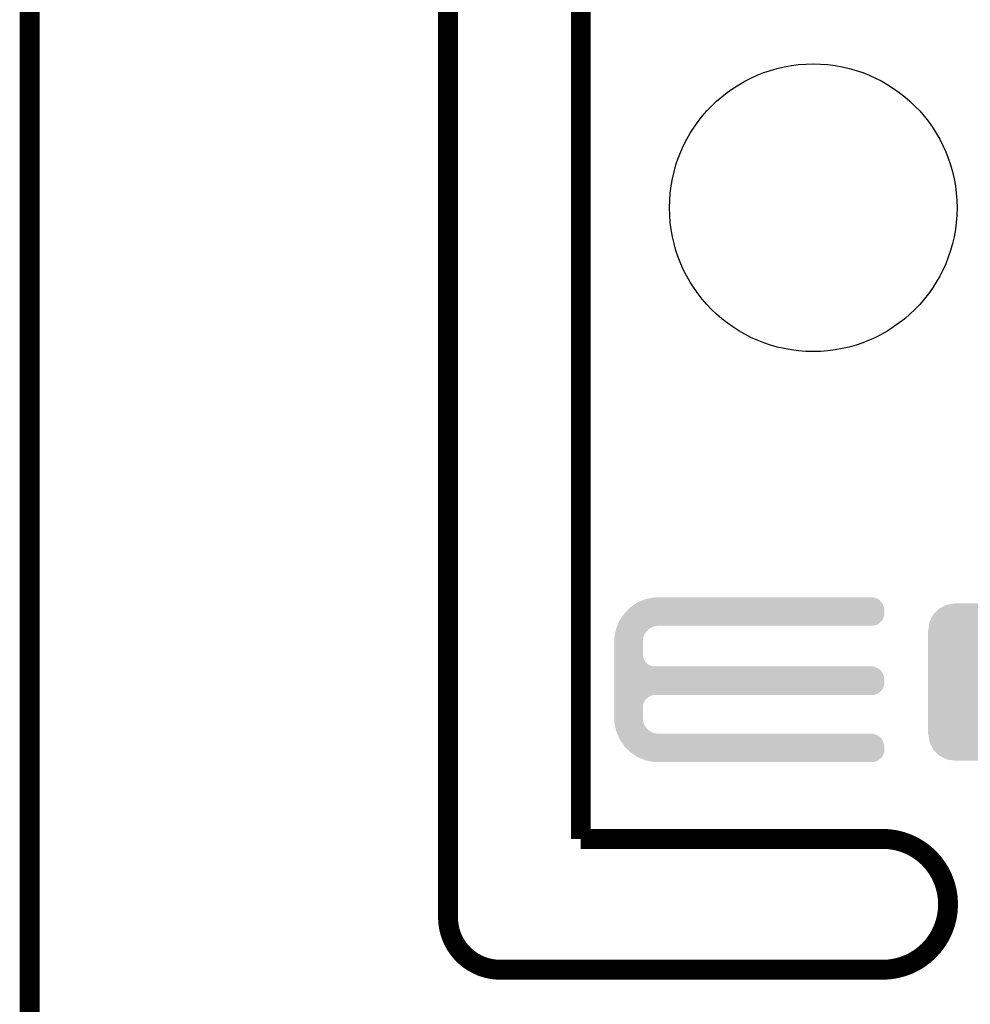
# Model space of a CAD drawing. Extents: x -0.05 to 0.95, y -0.15 to 1.54.
# Tile 18 of 27: x -0.05 to 0.23, y 0.95 to 1.25. Entities that reach past the tile are written whole.
import ezdxf

# ---------------------------------------------------------------- set-up
doc = ezdxf.new("R2010")
doc.units = 0
doc.layers.get('0').update_dxf_attribs({"linetype": 'CONTINUOUS'})
for name, color, linetype in [('AMBIENT_26_CLICK_V100_GKO', 5, 'CONTINUOUS'), ('AMBIENT_26_CLICK_V100_GTO', 14, 'CONTINUOUS'), ('AMBIENT_26_CLICK_V100_GTS', 12, 'CONTINUOUS')]:
    doc.layers.add(name, color=color, linetype=linetype)

# ---------------------------------------------------------------- blocks, each defined once
blk = doc.blocks.new('ROUND_2')
blk.add_circle((0, 0), 0.0433)
blk = doc.blocks.new('CUSTOM_35')
for points in [[(-0.02202, 0.02046), (-0.02046, 0.02207), (0.02207, 0.02046), (0.02041, 0.02207)], [(-0.02046, 0.02207), (-0.02019, 0.02221), (0.02041, 0.02207), (0.02027, 0.02221)], [(-0.02019, 0.02221), (-0.01823, 0.02324), (0.02027, 0.02221), (0.01815, 0.02324)], [(-0.01823, 0.02324), (-0.0178, 0.02331), (0.01815, 0.02324), (0.01801, 0.02331)], [(-0.0178, 0.02331), (-0.01575, 0.02365), (0.01801, 0.02331), (0.01575, 0.02365)], [(-0.01575, 0.02365), (-0.01575, 0.0237), (0.01575, 0.02365), (0.01575, 0.0237)], [(-0.02365, 0.01575), (-0.02331, 0.01801), (0.02365, 0.01575), (0.02327, 0.01801)], [(-0.02331, 0.01801), (-0.0232, 0.01823), (0.02327, 0.01801), (0.02324, 0.01823)], [(-0.0232, 0.01823), (-0.02221, 0.02027), (0.02324, 0.01823), (0.02217, 0.02027)], [(-0.02221, 0.02027), (-0.02202, 0.02046), (0.02217, 0.02027), (0.02207, 0.02046)], [(-0.0237, -0.01575), (-0.0237, 0.01575), (0.0237, -0.01575), (0.0237, 0.01575)], [(-0.02327, -0.01801), (-0.02365, -0.01575), (0.02331, -0.01801), (0.02365, -0.01575)], [(-0.02324, -0.01823), (-0.02327, -0.01801), (0.0232, -0.01823), (0.02331, -0.01801)], [(-0.02217, -0.02027), (-0.02324, -0.01823), (0.02221, -0.02027), (0.0232, -0.01823)], [(-0.02207, -0.02046), (-0.02217, -0.02027), (0.02202, -0.02046), (0.02221, -0.02027)], [(-0.02041, -0.02207), (-0.02207, -0.02046), (0.02046, -0.02207), (0.02202, -0.02046)], [(-0.02027, -0.02221), (-0.02041, -0.02207), (0.02019, -0.02221), (0.02046, -0.02207)], [(-0.01815, -0.02324), (-0.02027, -0.02221), (0.01823, -0.02324), (0.02019, -0.02221)], [(-0.01801, -0.02331), (-0.01815, -0.02324), (0.0178, -0.02331), (0.01823, -0.02324)], [(-0.01575, -0.02365), (-0.01801, -0.02331), (0.01575, -0.02365), (0.0178, -0.02331)], [(-0.01575, -0.0237), (-0.01575, -0.02365), (0.01575, -0.0237), (0.01575, -0.02365)]]:
    blk.add_solid(points)

msp = doc.modelspace()

# ---------------------------------------------------------------- linework, layer by layer
at = {"layer": 'AMBIENT_26_CLICK_V100_GKO', "const_width": 0.006}
for points in [[(0.076, 0.9764), (0.076, 1.54)], [(0.116, 1), (0.116, 1.495)], [(-0.05, -0.15), (-0.05, 1.45)], [(0.116, 1), (0.2069, 1)], [(0.0917, 0.9606), (0.2069, 0.9606)]]:
    msp.add_lwpolyline(points, dxfattribs=at)
for points in [[(0.2069, 0.9606, 1), (0.2069, 1)], [(0.076, 0.9764, 0.414216), (0.0917, 0.9606)]]:
    msp.add_lwpolyline(points, format="xyb", dxfattribs=at)
at = {"layer": 'AMBIENT_26_CLICK_V100_GTO'}
for points in [[(0.13134, 1.07), (0.13237, 1.0707), (0.2072, 1.07), (0.2069, 1.0707)], [(0.13237, 1.0707), (0.1331, 1.0712), (0.2069, 1.0707), (0.20657, 1.0712)], [(0.1331, 1.0712), (0.13335, 1.0713), (0.20657, 1.0712), (0.2065, 1.0713)], [(0.13335, 1.0713), (0.1341, 1.0716), (0.2065, 1.0713), (0.2062, 1.0716)], [(0.1341, 1.0716), (0.13485, 1.0719), (0.2062, 1.0716), (0.206, 1.0719)], [(0.13485, 1.0719), (0.1356, 1.0722), (0.206, 1.0719), (0.20547, 1.0722)], [(0.1356, 1.0722), (0.13612, 1.0723), (0.20547, 1.0722), (0.2053, 1.0723)], [(0.13612, 1.0723), (0.13768, 1.0726), (0.2053, 1.0723), (0.2046, 1.0726)], [(0.13768, 1.0726), (0.1382, 1.0727), (0.2046, 1.0726), (0.2039, 1.0727)], [(0.12767, 1.0658), (0.12867, 1.0672), (0.2068, 1.0658), (0.2074, 1.0672)], [(0.12867, 1.0672), (0.1291, 1.0678), (0.2074, 1.0672), (0.2074, 1.0678)], [(0.1291, 1.0678), (0.13, 1.0688), (0.2074, 1.0678), (0.2074, 1.0688)], [(0.13, 1.0688), (0.1305, 1.0693), (0.2074, 1.0688), (0.2074, 1.0693)], [(0.1305, 1.0693), (0.1309, 1.0697), (0.2074, 1.0693), (0.20729, 1.0697)], [(0.1309, 1.0697), (0.13134, 1.07), (0.20729, 1.0697), (0.2072, 1.07)], [(0.12692, 1.064), (0.12696, 1.0641), (0.1381, 1.064), (0.139, 1.0641)], [(0.12696, 1.0641), (0.127, 1.0642), (0.139, 1.0641), (0.1395, 1.0642)], [(0.127, 1.0642), (0.1272, 1.0647), (0.2043, 1.0642), (0.2057, 1.0647)], [(0.1272, 1.0647), (0.1276, 1.0657), (0.2057, 1.0647), (0.2067, 1.0657)], [(0.1276, 1.0657), (0.12767, 1.0658), (0.2067, 1.0657), (0.2068, 1.0658)], [(0.12612, 1.0607), (0.12629, 1.0616), (0.1348, 1.0607), (0.1352, 1.0616)], [(0.12629, 1.0616), (0.12645, 1.0624), (0.1352, 1.0616), (0.1357, 1.0624)], [(0.12645, 1.0624), (0.1265, 1.0627), (0.1357, 1.0624), (0.1361, 1.0627)], [(0.1265, 1.0627), (0.12658, 1.0631), (0.1361, 1.0627), (0.1364, 1.0631)], [(0.12658, 1.0631), (0.1266, 1.0632), (0.1364, 1.0631), (0.13656, 1.0632)], [(0.1266, 1.0632), (0.12676, 1.0636), (0.13656, 1.0632), (0.1372, 1.0636)], [(0.12676, 1.0636), (0.12692, 1.064), (0.1372, 1.0636), (0.1381, 1.064)], [(0.1261, 1.0606), (0.12612, 1.0607), (0.13479, 1.0606), (0.1348, 1.0607)], [(0.1261, 1.0598), (0.1261, 1.0606), (0.1347, 1.0598), (0.13479, 1.0606)], [(0.1261, 1.0553), (0.1261, 1.0598), (0.1347, 1.0553), (0.1347, 1.0598)], [(0.1261, 1.0546), (0.1261, 1.0553), (0.1348, 1.0546), (0.1347, 1.0553)], [(0.1261, 1.0539), (0.1261, 1.0546), (0.1351, 1.0539), (0.1348, 1.0546)], [(0.1261, 1.0533), (0.1261, 1.0539), (0.1355, 1.0533), (0.1351, 1.0539)], [(0.1261, 1.053), (0.1261, 1.0533), (0.1358, 1.053), (0.1355, 1.0533)], [(0.1261, 1.0527), (0.1261, 1.053), (0.136, 1.0527), (0.1358, 1.053)], [(0.1261, 1.0523), (0.1261, 1.0527), (0.1367, 1.0523), (0.136, 1.0527)], [(0.1261, 1.052), (0.1261, 1.0523), (0.1374, 1.052), (0.1367, 1.0523)], [(0.1261, 1.0519), (0.1261, 1.052), (0.1381, 1.0519), (0.1374, 1.052)], [(0.1261, 1.0517), (0.1261, 1.0519), (0.2046, 1.0517), (0.2039, 1.0519)], [(0.1261, 1.0514), (0.1261, 1.0517), (0.2053, 1.0514), (0.2046, 1.0517)], [(0.1261, 1.051), (0.1261, 1.0514), (0.206, 1.051), (0.2053, 1.0514)], [(0.1261, 1.0505), (0.1261, 1.051), (0.2065, 1.0505), (0.206, 1.051)], [(0.1261, 1.0499), (0.1261, 1.0505), (0.2069, 1.0499), (0.2065, 1.0505)], [(0.1261, 1.0492), (0.1261, 1.0499), (0.2072, 1.0492), (0.2069, 1.0499)], [(0.1261, 1.0484), (0.1261, 1.0492), (0.2074, 1.0484), (0.2072, 1.0492)], [(0.1261, 1.0464), (0.1261, 1.0484), (0.2074, 1.0464), (0.2074, 1.0484)], [(0.1261, 1.045), (0.1261, 1.0464), (0.2068, 1.045), (0.2074, 1.0464)], [(0.1261, 1.0439), (0.1261, 1.045), (0.2057, 1.0439), (0.2068, 1.045)], [(0.1261, 1.0433), (0.1261, 1.0439), (0.2043, 1.0433), (0.2057, 1.0439)], [(0.1261, 1.0432), (0.1261, 1.0433), (0.1374, 1.0432), (0.1381, 1.0433)], [(0.1261, 1.0429), (0.1261, 1.0432), (0.1367, 1.0429), (0.1374, 1.0432)], [(0.1261, 1.0424), (0.1261, 1.0429), (0.136, 1.0424), (0.1367, 1.0429)], [(0.1261, 1.0419), (0.1261, 1.0424), (0.1355, 1.0419), (0.136, 1.0424)], [(0.1261, 1.0413), (0.1261, 1.0419), (0.1351, 1.0413), (0.1355, 1.0419)], [(0.1261, 1.0406), (0.1261, 1.0413), (0.1348, 1.0406), (0.1351, 1.0413)], [(0.1261, 1.0399), (0.1261, 1.0406), (0.1347, 1.0399), (0.1348, 1.0406)], [(0.1261, 1.036), (0.1261, 1.0399), (0.1347, 1.036), (0.1347, 1.0399)], [(0.1261, 1.0352), (0.1261, 1.036), (0.13479, 1.0352), (0.1347, 1.036)], [(0.12612, 1.0351), (0.1261, 1.0352), (0.1348, 1.0351), (0.13479, 1.0352)], [(0.12629, 1.0342), (0.12612, 1.0351), (0.1352, 1.0342), (0.1348, 1.0351)], [(0.12645, 1.0334), (0.12629, 1.0342), (0.1357, 1.0334), (0.1352, 1.0342)], [(0.1265, 1.0331), (0.12645, 1.0334), (0.1361, 1.0331), (0.1357, 1.0334)], [(0.12658, 1.0327), (0.1265, 1.0331), (0.1364, 1.0327), (0.1361, 1.0331)], [(0.1266, 1.0326), (0.12658, 1.0327), (0.13656, 1.0326), (0.1364, 1.0327)], [(0.12676, 1.0322), (0.1266, 1.0326), (0.1372, 1.0322), (0.13656, 1.0326)], [(0.12692, 1.0318), (0.12676, 1.0322), (0.1381, 1.0318), (0.1372, 1.0322)], [(0.12696, 1.0317), (0.12692, 1.0318), (0.139, 1.0317), (0.1381, 1.0318)], [(0.12704, 1.0315), (0.12696, 1.0317), (0.2046, 1.0315), (0.2039, 1.0317)], [(0.12716, 1.0312), (0.12704, 1.0315), (0.2053, 1.0312), (0.2046, 1.0315)], [(0.12732, 1.0308), (0.12716, 1.0312), (0.206, 1.0308), (0.2053, 1.0312)], [(0.12744, 1.0305), (0.12732, 1.0308), (0.2062, 1.0305), (0.206, 1.0308)], [(0.12752, 1.0303), (0.12744, 1.0305), (0.2065, 1.0303), (0.2062, 1.0305)], [(0.1276, 1.0301), (0.12752, 1.0303), (0.20661, 1.0301), (0.2065, 1.0303)], [(0.12794, 1.0296), (0.1276, 1.0301), (0.2069, 1.0296), (0.20661, 1.0301)], [(0.12842, 1.0289), (0.12794, 1.0296), (0.2072, 1.0289), (0.2069, 1.0296)], [(0.1289, 1.0282), (0.12842, 1.0289), (0.2074, 1.0282), (0.2072, 1.0289)], [(0.1291, 1.0279), (0.1289, 1.0282), (0.2074, 1.0279), (0.2074, 1.0282)], [(0.1309, 1.0261), (0.1291, 1.0279), (0.2074, 1.0261), (0.2074, 1.0279)], [(0.13295, 1.0247), (0.1309, 1.0261), (0.2068, 1.0247), (0.2074, 1.0261)], [(0.1331, 1.0246), (0.13295, 1.0247), (0.20669, 1.0246), (0.2068, 1.0247)], [(0.13535, 1.0237), (0.1331, 1.0246), (0.2057, 1.0237), (0.20669, 1.0246)], [(0.1356, 1.0236), (0.13535, 1.0237), (0.20547, 1.0236), (0.2057, 1.0237)], [(0.1382, 1.0231), (0.1356, 1.0236), (0.2043, 1.0231), (0.20547, 1.0236)]]:
    msp.add_solid(points, dxfattribs=at)

# ---------------------------------------------------------------- block references
at = {"layer": 'AMBIENT_26_CLICK_V100_GTS'}
for name, p in [('ROUND_2', (0.186, 1.19)), ('CUSTOM_35', (0.2443, 1.0472))]:
    msp.add_blockref(name, p, dxfattribs=at)

doc.saveas('drawing.dxf')
